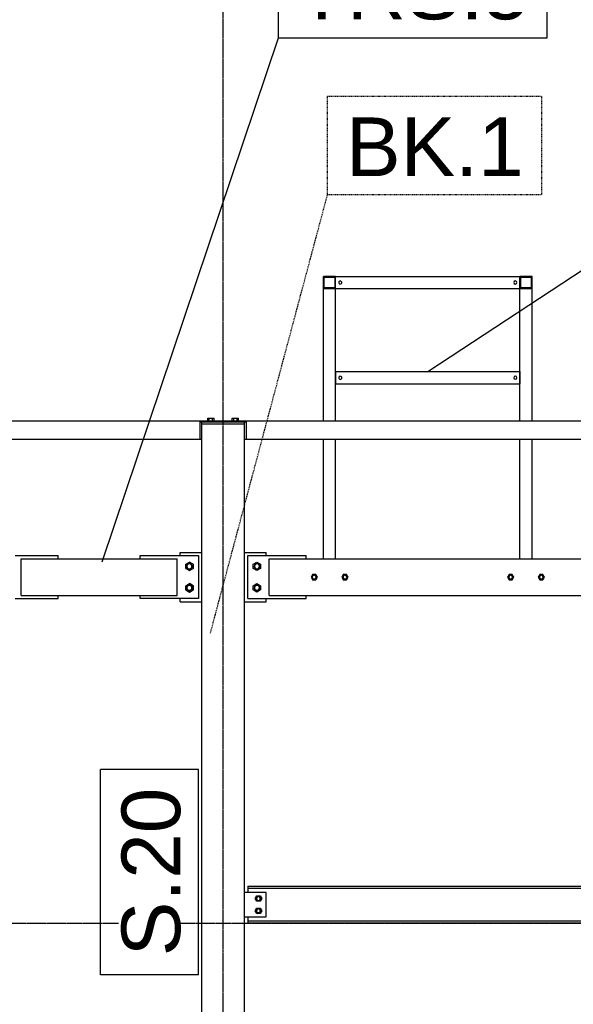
# Model space of a CAD drawing. Header units: millimetres. Extents: x 0 to 59400, y 0 to 42000.
# Tile 12 of 40: x 25018 to 26821, y 15967 to 19172. Entities that reach past the tile are written whole.
import ezdxf

# ---------------------------------------------------------------- set-up
doc = ezdxf.new("R2010")
doc.units = ezdxf.units.MM
doc.linetypes.add('DXK_LINE_DOT2', pattern=[3.9198, 1.9599, -1.9599])
doc.linetypes.add('DXK_LINE_DOT3', pattern=[5.9187, 2.979, -0.9799, 0.9799, -0.9799])
for name, color, linetype in [('TS_INNE_OBIEKTY', 7, 'Continuous'), ('TS_LINIE_WIDOCZNE', 7, 'Continuous'), ('TS_OPISY', 7, 'Continuous'), ('TS_OPISY_LINIE', 7, 'Continuous'), ('TS_OPISY_RAMKA', 7, 'Continuous')]:
    doc.layers.add(name, color=color, linetype=linetype)
doc.styles.add('Arial', font='ARIAL.TTF', dxfattribs={"height": 0.2})

# ---------------------------------------------------------------- blocks, each defined once
blk = doc.blocks.new('GridLine-293000867-2152 - 1320')
at = {"layer": 'TS_INNE_OBIEKTY', "color": 4, "linetype": 'DXK_LINE_DOT3'}
blk.add_line((4870.4, 16231.1), (43490, 16231.1), dxfattribs=at)
blk = doc.blocks.new('Part-293000867-1470 - 1320')
at = {"layer": 'TS_LINIE_WIDOCZNE', "color": 1, "linetype": 'Continuous'}
for p, q in [((25610.4, 12716.1), (25610.4, 17856.1)), ((25610.4, 17856.1), (25750.4, 17856.1)), ((25750.4, 12716.1), (25750.4, 17856.1))]:
    blk.add_line(p, q, dxfattribs=at)
blk = doc.blocks.new('Part-293000867-1485 - 1320')
at = {"layer": 'TS_LINIE_WIDOCZNE', "color": 1, "linetype": 'Continuous'}
for p, q in [((24942.6, 17866.1), (25755.4, 17866.1)), ((25605.4, 17806.1), (25605.4, 17866.1)), ((25605.4, 17862.1), (25755.4, 17862.1)), ((25755.4, 17866.1), (30601.9, 17866.1)), ((25755.4, 17866.1), (25755.4, 17806.1)), ((24942.6, 17806.1), (25610.4, 17806.1)), ((25750.4, 17806.1), (30526.9, 17806.1))]:
    blk.add_line(p, q, dxfattribs=at)
blk = doc.blocks.new('Part-293000867-1649 - 1320')
at = {"layer": 'TS_LINIE_WIDOCZNE', "color": 1, "linetype": 'Continuous'}
for p, q in [((25540.4, 17437.2), (25540.4, 17437.2)), ((25540.4, 17427.2), (25540.4, 17437.2)), ((25540.4, 17437.2), (25610.4, 17437.2)), ((25540.4, 17277.2), (25540.4, 17287.2)), ((25540.4, 17277.2), (25540.4, 17277.2)), ((25540.4, 17277.2), (25610.4, 17277.2))]:
    blk.add_line(p, q, dxfattribs=at)
blk = doc.blocks.new('Part-293000867-1647 - 1320')
at = {"layer": 'TS_LINIE_WIDOCZNE', "color": 1, "linetype": 'Continuous'}
for p, q in [((25760.4, 17287.2), (25760.4, 17427.2)), ((25760.4, 17427.2), (25950.4, 17427.2)), ((25950.4, 17417.2), (25950.4, 17427.2)), ((25760.4, 17287.2), (25950.4, 17287.2)), ((25950.4, 17287.2), (25950.4, 17297.2))]:
    blk.add_line(p, q, dxfattribs=at)
blk = doc.blocks.new('Part-293000867-1528 - 1320')
at = {"layer": 'TS_LINIE_WIDOCZNE', "color": 1, "linetype": 'Continuous'}
for p, q in [((25830.4, 17417.2), (30446.9, 17417.2)), ((25830.4, 17297.2), (25830.4, 17417.2)), ((25830.4, 17297.2), (30446.9, 17297.2))]:
    blk.add_line(p, q, dxfattribs=at)
blk = doc.blocks.new('Part-293000867-1529 - 1320')
at = {"layer": 'TS_LINIE_WIDOCZNE', "color": 1, "linetype": 'Continuous'}
for p, q in [((25022.6, 17417.2), (25530.4, 17417.2)), ((25022.6, 17297.2), (25022.6, 17417.2)), ((25530.4, 17297.2), (25530.4, 17417.2)), ((25022.6, 17297.2), (25530.4, 17297.2))]:
    blk.add_line(p, q, dxfattribs=at)
blk = doc.blocks.new('Bolt-293000867-1651 - 1320')
at = {"layer": 'TS_INNE_OBIEKTY', "color": 1, "linetype": 'Continuous'}
for p, q in [((25558.4, 17399.2), (25570.4, 17406.1)), ((25558.4, 17399.2), (25570.4, 17406.1)), ((25570.4, 17406.1), (25582.4, 17399.2)), ((25570.4, 17406.1), (25570.4, 17406.1)), ((25582.4, 17399.2), (25570.4, 17406.1)), ((25558.4, 17385.3), (25558.4, 17399.2)), ((25558.4, 17399.2), (25558.4, 17399.2)), ((25558.4, 17399.2), (25558.4, 17385.3)), ((25570.4, 17378.4), (25558.4, 17385.3)), ((25558.4, 17385.3), (25558.4, 17385.3)), ((25558.4, 17385.3), (25570.4, 17378.4)), ((25561.8, 17395), (25561.8, 17395)), ((25561.8, 17389.5), (25561.8, 17389.5)), ((25563.5, 17396.2), (25563.5, 17396.2)), ((25563.5, 17388.2), (25563.5, 17388.2)), ((25582.4, 17385.3), (25570.4, 17378.4)), ((25570.4, 17378.4), (25582.4, 17385.3)), ((25570.4, 17378.4), (25570.4, 17378.4)), ((25582.4, 17399.2), (25582.4, 17385.3)), ((25582.4, 17399.2), (25582.4, 17399.2)), ((25582.4, 17385.3), (25582.4, 17399.2)), ((25582.4, 17385.3), (25582.4, 17385.3)), ((25558.4, 17329.2), (25570.4, 17336.1)), ((25558.4, 17329.2), (25570.4, 17336.1)), ((25558.4, 17315.3), (25558.4, 17329.2)), ((25558.4, 17329.2), (25558.4, 17329.2)), ((25558.4, 17329.2), (25558.4, 17315.3)), ((25570.4, 17308.4), (25558.4, 17315.3)), ((25558.4, 17315.3), (25558.4, 17315.3)), ((25558.4, 17315.3), (25570.4, 17308.4)), ((25561.8, 17325), (25561.8, 17325)), ((25561.8, 17319.5), (25561.8, 17319.5)), ((25563.5, 17326.2), (25563.5, 17326.2)), ((25563.5, 17318.2), (25563.5, 17318.2)), ((25570.4, 17336.1), (25582.4, 17329.2)), ((25570.4, 17336.1), (25570.4, 17336.1)), ((25582.4, 17329.2), (25570.4, 17336.1)), ((25582.4, 17315.3), (25570.4, 17308.4)), ((25570.4, 17308.4), (25582.4, 17315.3)), ((25570.4, 17308.4), (25570.4, 17308.4)), ((25582.4, 17329.2), (25582.4, 17315.3)), ((25582.4, 17329.2), (25582.4, 17329.2)), ((25582.4, 17315.3), (25582.4, 17329.2)), ((25582.4, 17315.3), (25582.4, 17315.3))]:
    blk.add_line(p, q, dxfattribs=at)
for centre, radius, start, end in [((25570.4, 17392.2), 9, 0, 180), ((25570.4, 17392.2), 9, 180, 0), ((25570.4, 17392.2), 8, 120, 300), ((25570.4, 17392.2), 8, 300, 120), ((25570.4, 17322.2), 9, 0, 180), ((25570.4, 17322.2), 9, 180, 0), ((25570.4, 17322.2), 8, 120, 300), ((25570.4, 17322.2), 8, 300, 120)]:
    blk.add_arc(centre, radius, start, end, dxfattribs=at)
blk = doc.blocks.new('Part-293000867-1646 - 1320')
at = {"layer": 'TS_LINIE_WIDOCZNE', "color": 1, "linetype": 'Continuous'}
for p, q in [((25750.4, 17437.2), (25820.4, 17437.2)), ((25820.4, 17427.2), (25820.4, 17437.2)), ((25750.4, 17277.2), (25820.4, 17277.2)), ((25820.4, 17277.2), (25820.4, 17287.2))]:
    blk.add_line(p, q, dxfattribs=at)
blk = doc.blocks.new('Bolt-293000867-1648 - 1320')
at = {"layer": 'TS_INNE_OBIEKTY', "color": 1, "linetype": 'Continuous'}
for p, q in [((25778.4, 17399.2), (25790.4, 17406.1)), ((25790.4, 17406.1), (25802.4, 17399.2)), ((25778.4, 17385.3), (25778.4, 17399.2)), ((25778.4, 17385.3), (25778.4, 17399.2)), ((25790.4, 17378.4), (25778.4, 17385.3)), ((25802.4, 17385.3), (25790.4, 17378.4)), ((25802.4, 17399.2), (25802.4, 17385.3)), ((25802.4, 17399.2), (25802.4, 17385.3)), ((25778.4, 17329.2), (25790.4, 17336.1)), ((25778.4, 17315.3), (25778.4, 17329.2)), ((25778.4, 17315.3), (25778.4, 17329.2)), ((25790.4, 17308.4), (25778.4, 17315.3)), ((25790.4, 17336.1), (25802.4, 17329.2)), ((25802.4, 17315.3), (25790.4, 17308.4)), ((25802.4, 17329.2), (25802.4, 17315.3)), ((25802.4, 17315.3), (25802.4, 17329.2))]:
    blk.add_line(p, q, dxfattribs=at)
for centre, radius, start, end in [((25790.4, 17392.2), 9, 0, 180), ((25790.4, 17392.2), 9, 180, 0), ((25790.4, 17392.2), 8, 120, 300), ((25790.4, 17392.2), 8, 300, 120), ((25790.4, 17322.2), 9, 0, 180), ((25790.4, 17322.2), 9, 180, 0), ((25790.4, 17322.2), 8, 120, 300), ((25790.4, 17322.2), 8, 300, 120)]:
    blk.add_arc(centre, radius, start, end, dxfattribs=at)
blk = doc.blocks.new('Part-293000867-1650 - 1320')
at = {"layer": 'TS_LINIE_WIDOCZNE', "color": 1, "linetype": 'Continuous'}
for p, q in [((25410.4, 17427.2), (25600.4, 17427.2)), ((25410.4, 17417.2), (25410.4, 17427.2)), ((25600.4, 17427.2), (25600.4, 17427.2)), ((25600.4, 17427.2), (25600.4, 17287.2)), ((25410.4, 17287.2), (25410.4, 17297.2)), ((25600.4, 17287.2), (25410.4, 17287.2)), ((25600.4, 17287.2), (25600.4, 17287.2))]:
    blk.add_line(p, q, dxfattribs=at)
blk = doc.blocks.new('Part-293000867-1654 - 1320')
at = {"layer": 'TS_LINIE_WIDOCZNE', "color": 1, "linetype": 'Continuous'}
for p, q in [((25002.6, 17427.2), (25142.6, 17427.2)), ((25142.6, 17417.2), (25142.6, 17427.2)), ((25002.6, 17287.2), (25142.6, 17287.2)), ((25142.6, 17287.2), (25142.6, 17297.2))]:
    blk.add_line(p, q, dxfattribs=at)
blk = doc.blocks.new('Part-293000867-1858 - 1320')
at = {"layer": 'TS_LINIE_WIDOCZNE', "color": 1, "linetype": 'Continuous'}
for p, q in [((25760.4, 16351.1), (30516.9, 16351.1)), ((25760.4, 16351.1), (25760.4, 16331.1)), ((25760.4, 16344.8), (30516.9, 16344.8)), ((25760.4, 16251.1), (25760.4, 16231.1)), ((30516.9, 16237.4), (25760.4, 16237.4)), ((30516.9, 16231.1), (25760.4, 16231.1))]:
    blk.add_line(p, q, dxfattribs=at)
blk = doc.blocks.new('Part-293000867-1865 - 1320')
at = {"layer": 'TS_LINIE_WIDOCZNE', "color": 1, "linetype": 'Continuous'}
for p, q in [((26046.8, 18026.1), (26046.8, 17986.1)), ((26046.8, 18026.1), (26646.8, 18026.1)), ((26646.8, 18026.1), (26646.8, 17986.1)), ((26046.8, 17986.1), (26646.8, 17986.1))]:
    blk.add_line(p, q, dxfattribs=at)
blk = doc.blocks.new('Part-293000867-1866 - 1320')
at = {"layer": 'TS_LINIE_WIDOCZNE', "color": 1, "linetype": 'Continuous'}
for p, q in [((26046.8, 18336.1), (26646.8, 18336.1)), ((26046.8, 18296.1), (26646.8, 18296.1))]:
    blk.add_line(p, q, dxfattribs=at)
blk = doc.blocks.new('Part-293000867-1869 - 1320')
at = {"layer": 'TS_LINIE_WIDOCZNE', "color": 1, "linetype": 'Continuous'}
for p, q in [((26006.8, 17866.1), (26006.8, 18296.1)), ((26046.8, 17866.1), (26046.8, 18296.1)), ((26006.8, 17417.2), (26006.8, 17806.1)), ((26046.8, 17417.2), (26046.8, 17806.1))]:
    blk.add_line(p, q, dxfattribs=at)
blk = doc.blocks.new('Part-293000867-1870 - 1320')
at = {"layer": 'TS_LINIE_WIDOCZNE', "color": 1, "linetype": 'Continuous'}
for p, q in [((26646.8, 17866.1), (26646.8, 18296.1)), ((26686.8, 17866.1), (26686.8, 18296.1)), ((26646.8, 17417.2), (26646.8, 17806.1)), ((26686.8, 17417.2), (26686.8, 17806.1))]:
    blk.add_line(p, q, dxfattribs=at)
blk = doc.blocks.new('Part-293000867-1871 - 1320')
at = {"layer": 'TS_LINIE_WIDOCZNE', "color": 1, "linetype": 'Continuous'}
for p, q in [((26006.8, 18336.1), (26006.8, 18336.1)), ((26046.8, 18336.1), (26006.8, 18336.1)), ((26006.8, 18296.1), (26006.8, 18336.1)), ((26009.8, 18333.1), (26009.8, 18333.1)), ((26009.8, 18299.1), (26009.8, 18333.1)), ((26009.8, 18333.1), (26043.8, 18333.1)), ((26043.8, 18333.1), (26043.8, 18333.1)), ((26043.8, 18333.1), (26043.8, 18299.1)), ((26046.8, 18336.1), (26046.8, 18336.1)), ((26046.8, 18296.1), (26046.8, 18336.1)), ((26006.8, 18296.1), (26006.8, 18296.1)), ((26006.8, 18296.1), (26046.8, 18296.1)), ((26009.8, 18299.1), (26009.8, 18299.1)), ((26043.8, 18299.1), (26009.8, 18299.1)), ((26043.8, 18299.1), (26043.8, 18299.1)), ((26046.8, 18296.1), (26046.8, 18296.1))]:
    blk.add_line(p, q, dxfattribs=at)
blk = doc.blocks.new('Part-293000867-1872 - 1320')
at = {"layer": 'TS_LINIE_WIDOCZNE', "color": 1, "linetype": 'Continuous'}
for p, q in [((26646.8, 18336.1), (26646.8, 18336.1)), ((26686.8, 18336.1), (26646.8, 18336.1)), ((26646.8, 18296.1), (26646.8, 18336.1)), ((26649.8, 18333.1), (26649.8, 18333.1)), ((26649.8, 18299.1), (26649.8, 18333.1)), ((26649.8, 18333.1), (26683.8, 18333.1)), ((26683.8, 18333.1), (26683.8, 18333.1)), ((26683.8, 18333.1), (26683.8, 18299.1)), ((26686.8, 18336.1), (26686.8, 18336.1)), ((26686.8, 18296.1), (26686.8, 18336.1)), ((26646.8, 18296.1), (26646.8, 18296.1)), ((26646.8, 18296.1), (26686.8, 18296.1)), ((26649.8, 18299.1), (26649.8, 18299.1)), ((26683.8, 18299.1), (26649.8, 18299.1)), ((26683.8, 18299.1), (26683.8, 18299.1)), ((26686.8, 18296.1), (26686.8, 18296.1))]:
    blk.add_line(p, q, dxfattribs=at)
blk = doc.blocks.new('Bolt-293000867-1873 - 1320')
at = {"layer": 'TS_INNE_OBIEKTY', "color": 1, "linetype": 'Continuous'}
for start, end in [(0, 180), (180, 0)]:
    blk.add_arc((26631.8, 18006.1), 5, start, end, dxfattribs=at)
blk = doc.blocks.new('Bolt-293000867-1874 - 1320')
at = {"layer": 'TS_INNE_OBIEKTY', "color": 1, "linetype": 'Continuous'}
for start, end in [(18, 198), (198, 18)]:
    blk.add_arc((26061.8, 18006.1), 5, start, end, dxfattribs=at)
blk = doc.blocks.new('Bolt-293000867-1875 - 1320')
at = {"layer": 'TS_INNE_OBIEKTY', "color": 1, "linetype": 'Continuous'}
for start, end in [(0, 180), (180, 0)]:
    blk.add_arc((26631.8, 18316.1), 5, start, end, dxfattribs=at)
blk = doc.blocks.new('Bolt-293000867-1876 - 1320')
at = {"layer": 'TS_INNE_OBIEKTY', "color": 1, "linetype": 'Continuous'}
for start, end in [(18, 198), (198, 18)]:
    blk.add_arc((26061.8, 18316.1), 5, start, end, dxfattribs=at)
blk = doc.blocks.new('Bolt-293000867-1881 - 1320')
at = {"layer": 'TS_INNE_OBIEKTY', "color": 1, "linetype": 'Continuous'}
for p, q in [((25971.6, 17366.2), (25966.5, 17357.2)), ((25966.5, 17357.2), (25971.6, 17348.2)), ((25982, 17366.2), (25971.6, 17366.2)), ((25971.6, 17348.2), (25982, 17348.2)), ((25987.2, 17357.2), (25982, 17366.2)), ((25982, 17348.2), (25987.2, 17357.2)), ((26071.6, 17366.2), (26066.5, 17357.2)), ((26066.5, 17357.2), (26071.6, 17348.2)), ((26082, 17366.2), (26071.6, 17366.2)), ((26071.6, 17348.2), (26082, 17348.2)), ((26087.2, 17357.2), (26082, 17366.2)), ((26082, 17348.2), (26087.2, 17357.2))]:
    blk.add_line(p, q, dxfattribs=at)
for centre, radius, start, end in [((25976.8, 17357.2), 7, 108, 288), ((25976.8, 17357.2), 6, 0, 180), ((25976.8, 17357.2), 6, 180, 0), ((25976.8, 17357.2), 7, 288, 108), ((26076.8, 17357.2), 7, 108, 288), ((26076.8, 17357.2), 6, 0, 180), ((26076.8, 17357.2), 6, 180, 0), ((26076.8, 17357.2), 7, 288, 108)]:
    blk.add_arc(centre, radius, start, end, dxfattribs=at)
blk = doc.blocks.new('Bolt-293000867-1888 - 1320')
at = {"layer": 'TS_INNE_OBIEKTY', "color": 1, "linetype": 'Continuous'}
for p, q in [((26611.7, 17366.2), (26606.5, 17357.2)), ((26606.5, 17357.2), (26611.7, 17348.2)), ((26622, 17366.2), (26611.7, 17366.2)), ((26611.7, 17348.2), (26622, 17348.2)), ((26627.2, 17357.2), (26622, 17366.2)), ((26622, 17348.2), (26627.2, 17357.2)), ((26711.7, 17366.2), (26706.5, 17357.2)), ((26706.5, 17357.2), (26711.7, 17348.2)), ((26722, 17366.2), (26711.7, 17366.2)), ((26711.7, 17348.2), (26722, 17348.2)), ((26727.2, 17357.2), (26722, 17366.2)), ((26722, 17348.2), (26727.2, 17357.2))]:
    blk.add_line(p, q, dxfattribs=at)
for centre, radius, start, end in [((26616.8, 17357.2), 7, 108, 288), ((26616.8, 17357.2), 6, 0, 180), ((26616.8, 17357.2), 6, 180, 0), ((26616.8, 17357.2), 7, 288, 108), ((26716.8, 17357.2), 7, 108, 288), ((26716.8, 17357.2), 6, 0, 180), ((26716.8, 17357.2), 6, 180, 0), ((26716.8, 17357.2), 7, 288, 108)]:
    blk.add_arc(centre, radius, start, end, dxfattribs=at)
blk = doc.blocks.new('Part-293000867-1889 - 1320')
at = {"layer": 'TS_LINIE_WIDOCZNE', "color": 1, "linetype": 'Continuous'}
for p, q in [((25610.4, 17856.1), (25610.4, 17862.1)), ((25750.4, 17856.1), (25750.4, 17862.1)), ((25750.4, 17856.1), (25750.4, 17862.1)), ((25750.4, 17856.1), (25750.4, 17856.1)), ((25750.4, 17856.1), (25750.4, 17856.1))]:
    blk.add_line(p, q, dxfattribs=at)
blk = doc.blocks.new('Bolt-293000867-1890 - 1320')
at = {"layer": 'TS_INNE_OBIEKTY', "color": 1, "linetype": 'Continuous'}
for p, q in [((25710, 17874), (25730.8, 17874)), ((25710, 17866.1), (25710, 17874)), ((25710, 17866.1), (25710, 17874)), ((25715.2, 17866.1), (25715.2, 17874)), ((25715.2, 17866.1), (25715.2, 17874)), ((25725.6, 17866.1), (25725.6, 17874)), ((25725.6, 17866.1), (25725.6, 17874)), ((25730.8, 17866.1), (25730.8, 17874)), ((25730.8, 17866.1), (25730.8, 17874))]:
    blk.add_line(p, q, dxfattribs=at)
blk = doc.blocks.new('Bolt-293000867-1891 - 1320')
at = {"layer": 'TS_INNE_OBIEKTY', "color": 1, "linetype": 'Continuous'}
for p, q in [((25630, 17874), (25650.8, 17874)), ((25630, 17866.1), (25630, 17874)), ((25630, 17866.1), (25630, 17874)), ((25635.2, 17866.1), (25635.2, 17874)), ((25635.2, 17866.1), (25635.2, 17874)), ((25645.6, 17866.1), (25645.6, 17874)), ((25645.6, 17866.1), (25645.6, 17874)), ((25650.8, 17866.1), (25650.8, 17874)), ((25650.8, 17866.1), (25650.8, 17874))]:
    blk.add_line(p, q, dxfattribs=at)
blk = doc.blocks.new('Part-293000867-2000 - 1320')
at = {"layer": 'TS_LINIE_WIDOCZNE', "color": 1, "linetype": 'Continuous'}
for p, q in [((25820.4, 16331.1), (25750.4, 16331.1)), ((25820.4, 16251.1), (25820.4, 16331.1)), ((25750.4, 16251.1), (25820.4, 16251.1))]:
    blk.add_line(p, q, dxfattribs=at)
blk = doc.blocks.new('Bolt-293000867-2001 - 1320')
at = {"layer": 'TS_INNE_OBIEKTY', "color": 1, "linetype": 'Continuous'}
for p, q in [((25785, 16311.1), (25790.2, 16320.1)), ((25790.2, 16320.1), (25800.6, 16320.1)), ((25800.6, 16320.1), (25805.8, 16311.1)), ((25790.2, 16302.1), (25785, 16311.1)), ((25800.6, 16302.1), (25790.2, 16302.1)), ((25805.8, 16311.1), (25800.6, 16302.1)), ((25785, 16271.1), (25790.2, 16280.1)), ((25790.2, 16262.1), (25785, 16271.1)), ((25790.2, 16280.1), (25800.6, 16280.1)), ((25800.6, 16262.1), (25790.2, 16262.1)), ((25800.6, 16280.1), (25805.8, 16271.1)), ((25805.8, 16271.1), (25800.6, 16262.1))]:
    blk.add_line(p, q, dxfattribs=at)
for centre, radius, start, end in [((25795.4, 16311.1), 7, 90, 270), ((25795.4, 16311.1), 6, 30, 210), ((25795.4, 16311.1), 6, 210, 30), ((25795.4, 16311.1), 7, 270, 90), ((25795.4, 16271.1), 7, 90, 270), ((25795.4, 16271.1), 6, 30, 210), ((25795.4, 16271.1), 6, 210, 30), ((25795.4, 16271.1), 7, 270, 90)]:
    blk.add_arc(centre, radius, start, end, dxfattribs=at)
blk = doc.blocks.new('GridLine-293000867-2145 - 1320')
at = {"layer": 'TS_INNE_OBIEKTY', "color": 4, "linetype": 'DXK_LINE_DOT3'}
blk.add_line((25680.4, 11596.1), (25680.4, 19386.8), dxfattribs=at)
blk = doc.blocks.new('GridLine-293000867-2153 - 1320')
at = {"layer": 'TS_INNE_OBIEKTY', "color": 4, "linetype": 'DXK_LINE_DOT3'}
blk.add_line((4870.4, 17866.1), (43490, 17866.1), dxfattribs=at)
blk = doc.blocks.new('Mark-293000867-2400 - 1320')
at = {"layer": 'TS_OPISY_RAMKA', "linetype": 'Continuous'}
for p, q in [((25280.4, 16062.9), (25280.4, 16731.1)), ((25600.4, 16731.1), (25280.4, 16731.1)), ((25600.4, 16062.9), (25600.4, 16731.1)), ((25600.4, 16062.9), (25280.4, 16062.9))]:
    blk.add_line(p, q, dxfattribs=at)
blk.add_wipeout([(25540.4, 16671.1), (25340.4, 16671.1), (25340.4, 16122.9), (25540.4, 16122.9)]).dxf.layer = 'TS_OPISY_LINIE'
blk.add_wipeout([(25540.4, 16671.1), (25340.4, 16671.1), (25340.4, 16122.9), (25540.4, 16122.9)]).dxf.layer = 'TS_OPISY_LINIE'
at = {"layer": 'TS_OPISY', "style": 'Arial'}
blk.add_text('S.20', height=191.02, rotation=90.0002, dxfattribs=at).set_placement((25540.4, 16122.9))
blk = doc.blocks.new('Mark-293000867-2429 - 1320')
at = {"layer": 'TS_OPISY_LINIE', "linetype": 'Continuous'}
blk.add_line((25286.5, 17407.2), (25860.1, 19112.6), dxfattribs=at)
at = {"layer": 'TS_OPISY_RAMKA', "linetype": 'Continuous'}
for p, q in [((25860.1, 19432.6), (26735.6, 19432.6)), ((25860.1, 19112.6), (25860.1, 19432.6)), ((26735.6, 19112.6), (26735.6, 19432.6)), ((25860.1, 19112.6), (26735.6, 19112.6))]:
    blk.add_line(p, q, dxfattribs=at)
blk.add_wipeout([(26675.6, 19172.6), (26675.6, 19372.6), (25920.1, 19372.6), (25920.1, 19172.6)]).dxf.layer = 'TS_OPISY_LINIE'
blk.add_wipeout([(26675.6, 19172.6), (26675.6, 19372.6), (25920.1, 19372.6), (25920.1, 19172.6)]).dxf.layer = 'TS_OPISY_LINIE'
at = {"layer": 'TS_OPISY', "style": 'Arial'}
blk.add_text('TRS.5', height=191.02, dxfattribs=at).set_placement((25920.1, 19172.6))
blk = doc.blocks.new('Mark-293000867-2539 - 1320')
at = {"layer": 'TS_OPISY_LINIE', "linetype": 'DXK_LINE_DOT2'}
blk.add_line((25638.7, 17174.3), (26020.4, 18602.3), dxfattribs=at)
at = {"layer": 'TS_OPISY_RAMKA', "linetype": 'DXK_LINE_DOT2'}
for p, q in [((26020.4, 18922.3), (26718.1, 18922.3)), ((26020.4, 18602.3), (26020.4, 18922.3)), ((26718.1, 18602.3), (26718.1, 18922.3)), ((26020.4, 18602.3), (26718.1, 18602.3))]:
    blk.add_line(p, q, dxfattribs=at)
blk.add_wipeout([(26658.1, 18662.3), (26658.1, 18862.3), (26080.4, 18862.3), (26080.4, 18662.3)]).dxf.layer = 'TS_OPISY_LINIE'
blk.add_wipeout([(26658.1, 18662.3), (26658.1, 18862.3), (26080.4, 18862.3), (26080.4, 18662.3)]).dxf.layer = 'TS_OPISY_LINIE'
at = {"layer": 'TS_OPISY', "style": 'Arial'}
blk.add_text('BK.1', height=191.02, dxfattribs=at).set_placement((26080.4, 18662.3))
blk = doc.blocks.new('Mark-293000867-2569 - 1320')
at = {"layer": 'TS_OPISY_LINIE', "linetype": 'Continuous'}
blk.add_line((26346.8, 18026.1), (27130.8, 18541.9), dxfattribs=at)
at = {"layer": 'TS_OPISY_RAMKA', "linetype": 'Continuous'}
for p, q in [((27130.8, 18861.9), (27873, 18861.9)), ((27130.8, 18541.9), (27130.8, 18861.9)), ((27873, 18541.9), (27873, 18861.9)), ((27130.8, 18541.9), (27873, 18541.9))]:
    blk.add_line(p, q, dxfattribs=at)
blk.add_wipeout([(27813, 18601.9), (27813, 18801.9), (27190.8, 18801.9), (27190.8, 18601.9)]).dxf.layer = 'TS_OPISY_LINIE'
blk.add_wipeout([(27813, 18601.9), (27813, 18801.9), (27190.8, 18801.9), (27190.8, 18601.9)]).dxf.layer = 'TS_OPISY_LINIE'
at = {"layer": 'TS_OPISY', "style": 'Arial'}
blk.add_text('OD.2', height=191.02, dxfattribs=at).set_placement((27190.8, 18601.9))

msp = doc.modelspace()

# ---------------------------------------------------------------- block references
for name in ['GridLine-293000867-2145 - 1320', 'Part-293000867-1871 - 1320', 'Part-293000867-1866 - 1320', 'Part-293000867-1872 - 1320', 'Bolt-293000867-1876 - 1320', 'Bolt-293000867-1875 - 1320', 'Part-293000867-1869 - 1320', 'Part-293000867-1870 - 1320', 'GridLine-293000867-2153 - 1320', 'Part-293000867-1865 - 1320', 'Bolt-293000867-1874 - 1320', 'Bolt-293000867-1873 - 1320', 'Part-293000867-1485 - 1320', 'Part-293000867-1889 - 1320', 'Part-293000867-1470 - 1320', 'Bolt-293000867-1891 - 1320', 'Bolt-293000867-1890 - 1320', 'Part-293000867-1649 - 1320', 'Part-293000867-1646 - 1320', 'Part-293000867-1654 - 1320', 'Part-293000867-1529 - 1320', 'Part-293000867-1650 - 1320', 'Bolt-293000867-1651 - 1320', 'Part-293000867-1647 - 1320', 'Bolt-293000867-1648 - 1320', 'Part-293000867-1528 - 1320', 'Bolt-293000867-1881 - 1320', 'Bolt-293000867-1888 - 1320', 'GridLine-293000867-2152 - 1320', 'Part-293000867-1858 - 1320', 'Part-293000867-2000 - 1320', 'Bolt-293000867-2001 - 1320']:
    msp.add_blockref(name, (0, 0))

# ---------------------------------------------------------------- next in the draw order: block references
for name in ['Mark-293000867-2429 - 1320', 'Mark-293000867-2400 - 1320']:
    msp.add_blockref(name, (0, 0))

# ---------------------------------------------------------------- next in the draw order: block references
msp.add_blockref('Mark-293000867-2539 - 1320', (0, 0))

# ---------------------------------------------------------------- next in the draw order: block references
msp.add_blockref('Mark-293000867-2569 - 1320', (0, 0))

doc.saveas('drawing.dxf')
